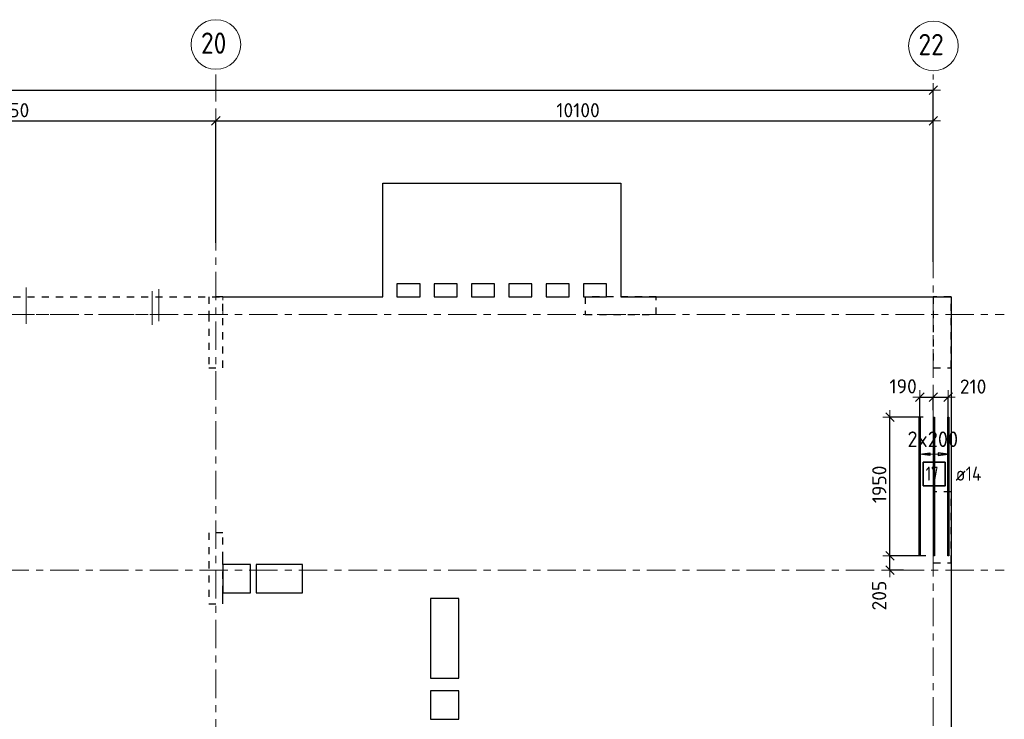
# Model space of a CAD drawing. Header units: metres. Extents: x -38 to 97, y -15 to 21.
# Tile 9 of 222: x 49 to 63, y 11 to 21. Entities that reach past the tile are written whole.
import ezdxf

# ---------------------------------------------------------------- set-up
doc = ezdxf.new("R2010")
doc.units = ezdxf.units.M
doc.header["$PDMODE"] = 65
for name, pattern in [('______11', [0.5, 0.4, -0.05, 0, -0.05]), ('______2', [0.0405, 0.03, -0.0105]), ('______3', [0.5, 0.4, -0.1]), ('______5', [1.1, 0.8, -0.1, 0.1, -0.1])]:
    doc.linetypes.add(name, pattern=pattern)
for name, color, linetype, lineweight in [('XR$2$Осевая линия (1)', 7, '______5', 13), ('XR$2$Размерная линия (1)', 7, 'Continuous', 13), ('XR$6$Балка (1)', 7, '______3', 13), ('XR$6$Перекрытие (1)', 7, 'Continuous', 35), ('XR$6$Размерная линия (1)', 7, 'Continuous', 13)]:
    doc.layers.add(name, color=color, linetype=linetype, lineweight=lineweight)
doc.layers.add('XR$6$Арм.стержн.Доп. Арм ниж.зоны У', color=7, linetype='Continuous', lineweight=35, true_color=0x1cff1c)
doc.layers.add('XR$7$Стена_ бетон несущ.', color=7, linetype='Continuous', lineweight=70, true_color=0xb4b496)
doc.styles.add('ISOCPEUR', font='txt')
doc.dimstyles.new('DIMSTYLE_3', dxfattribs={"dimtxt": 0.2, "dimasz": 0.2, "dimexe": 0, "dimexo": 0, "dimgap": 0.1, "dimtad": 2, "dimdec": 0, "dimlfac": 1000, "dimrnd": 5, "dimzin": 12, "dimdsep": 46, "dimtxsty": 'ISOCPEUR', "dimblk1": 'ALL_ML_STRICH', "dimblk2": 'ALL_ML_STRICH', "dimsah": 1, "dimcen": 0, "dimclrd": 7, "dimclre": 256, "dimclrt": 7, "dimadec": 0, "dimazin": 0, "dimtfac": 1, "dimtdec": 0, "dimtix": 1, "dimtmove": 2, "dimatfit": 3, "dimfxl": 0, "dimtzin": 0, "dimlwd": 0, "dimlwe": -3, "dimarcsym": 0})
doc.dimstyles.new('DIMSTYLE_37', dxfattribs={"dimtxt": 0.2, "dimasz": 0.2, "dimexe": 0, "dimexo": 0, "dimgap": 0.1, "dimtad": 2, "dimdec": 0, "dimlfac": 1000, "dimrnd": 5, "dimzin": 12, "dimdsep": 46, "dimtxsty": 'ISOCPEUR', "dimblk1": 'ALL_ML_STRICH', "dimblk2": 'ALL_ML_STRICH', "dimsah": 1, "dimcen": 0, "dimclrd": 7, "dimclre": 256, "dimclrt": 7, "dimadec": 0, "dimazin": 0, "dimtfac": 1, "dimtdec": 0, "dimtix": 1, "dimtmove": 2, "dimatfit": 3, "dimfxl": 0, "dimtvp": 1.2, "dimtzin": 0, "dimlwd": 0, "dimlwe": -3, "dimarcsym": 0})

# ---------------------------------------------------------------- blocks, each defined once
blk = doc.blocks.new('ALL_ML_STRICH')
at = {"color": 0, "linetype": 'ByBlock', "lineweight": -2}
for p, q in [((-1, 0), (0.5, 0)), ((-0.3, -0.3), (0.3, 0.3)), ((0, -0.5), (0, 0.5))]:
    blk.add_line(p, q, dxfattribs=at)
blk = doc.blocks.new('*D11')
at = {"layer": 'DEFPOINTS', "color": 7, "linetype": 'Continuous', "lineweight": 13, "transparency": 33554687}
for p in [(0.5, 19.557), (0.5, 19.377), (61.6, 17.12)]:
    blk.add_point(p, dxfattribs=at)
at = {"layer": 'XR$2$Размерная линия (1)', "color": 9, "linetype": 'Continuous', "lineweight": -2, "true_color": 0xc7c7c7, "transparency": 33554687}
for p, q in [((0.5, 19.357), (0.5, 19.557)), ((61.6, 17.14), (61.6, 19.557))]:
    blk.add_line(p, q, dxfattribs=at)
at = {"layer": 'XR$2$Размерная линия (1)', "color": 7, "linetype": 'Continuous', "lineweight": -2, "transparency": 33554687}
blk.add_line((0.5, 19.557), (61.6, 19.557), dxfattribs=at)
at = {"layer": 'XR$2$Размерная линия (1)', "color": 7, "linetype": 'Continuous', "lineweight": 13, "transparency": 33554687, "xscale": 0.2, "yscale": 0.2, "zscale": 0.2, "rotation": 180}
blk.add_blockref('ALL_ML_STRICH', (0.5, 19.557), dxfattribs=at)
at = {"layer": 'XR$2$Размерная линия (1)', "color": 7, "linetype": 'Continuous', "lineweight": 13, "transparency": 33554687, "xscale": 0.2, "yscale": 0.2, "zscale": 0.2}
blk.add_blockref('ALL_ML_STRICH', (61.6, 19.557), dxfattribs=at)
at = {"layer": 'XR$2$Размерная линия (1)', "color": 7, "linetype": 'Continuous', "lineweight": 13, "transparency": 33554687, "insert": (31.1, 19.707), "char_height": 0.2, "width": 1, "attachment_point": 5, "style": 'ISOCPEUR'}
blk.add_mtext('\\A1;{61100}', dxfattribs=at)
blk = doc.blocks.new('*D37')
at = {"layer": 'DEFPOINTS', "color": 7, "linetype": 'Continuous', "lineweight": 13, "transparency": 33554687}
for p in [(45.65, 19.126), (45.65, 19.05), (51.5, 17.39)]:
    blk.add_point(p, dxfattribs=at)
at = {"layer": 'XR$2$Размерная линия (1)', "color": 9, "linetype": 'Continuous', "lineweight": -2, "true_color": 0xc7c7c7, "transparency": 33554687}
for p, q in [((45.65, 19.07), (45.65, 19.126)), ((51.5, 17.41), (51.5, 19.126))]:
    blk.add_line(p, q, dxfattribs=at)
at = {"layer": 'XR$2$Размерная линия (1)', "color": 7, "linetype": 'Continuous', "lineweight": -2, "transparency": 33554687}
blk.add_line((45.65, 19.126), (51.5, 19.126), dxfattribs=at)
at = {"layer": 'XR$2$Размерная линия (1)', "color": 7, "linetype": 'Continuous', "lineweight": 13, "transparency": 33554687, "xscale": 0.2, "yscale": 0.2, "zscale": 0.2, "rotation": 180}
blk.add_blockref('ALL_ML_STRICH', (45.65, 19.126), dxfattribs=at)
at = {"layer": 'XR$2$Размерная линия (1)', "color": 7, "linetype": 'Continuous', "lineweight": 13, "transparency": 33554687, "xscale": 0.2, "yscale": 0.2, "zscale": 0.2}
blk.add_blockref('ALL_ML_STRICH', (51.5, 19.126), dxfattribs=at)
at = {"layer": 'XR$2$Размерная линия (1)', "color": 7, "linetype": 'Continuous', "lineweight": 13, "transparency": 33554687, "insert": (48.585, 19.276), "char_height": 0.2, "width": 0.8, "attachment_point": 5, "style": 'ISOCPEUR'}
blk.add_mtext('\\A1;{5850}', dxfattribs=at)
blk = doc.blocks.new('*D38')
at = {"layer": 'DEFPOINTS', "color": 7, "linetype": 'Continuous', "lineweight": 13, "transparency": 33554687}
for p in [(51.5, 19.126), (61.6, 17.491), (51.5, 17.39)]:
    blk.add_point(p, dxfattribs=at)
at = {"layer": 'XR$2$Размерная линия (1)', "color": 9, "linetype": 'Continuous', "lineweight": -2, "true_color": 0xc7c7c7, "transparency": 33554687}
for p, q in [((51.5, 17.41), (51.5, 19.126)), ((61.6, 17.511), (61.6, 19.126))]:
    blk.add_line(p, q, dxfattribs=at)
at = {"layer": 'XR$2$Размерная линия (1)', "color": 7, "linetype": 'Continuous', "lineweight": -2, "transparency": 33554687}
blk.add_line((51.5, 19.126), (61.6, 19.126), dxfattribs=at)
at = {"layer": 'XR$2$Размерная линия (1)', "color": 7, "linetype": 'Continuous', "lineweight": 13, "transparency": 33554687, "xscale": 0.2, "yscale": 0.2, "zscale": 0.2, "rotation": 180}
blk.add_blockref('ALL_ML_STRICH', (51.5, 19.126), dxfattribs=at)
at = {"layer": 'XR$2$Размерная линия (1)', "color": 7, "linetype": 'Continuous', "lineweight": 13, "transparency": 33554687, "xscale": 0.2, "yscale": 0.2, "zscale": 0.2}
blk.add_blockref('ALL_ML_STRICH', (61.6, 19.126), dxfattribs=at)
at = {"layer": 'XR$2$Размерная линия (1)', "color": 7, "linetype": 'Continuous', "lineweight": 13, "transparency": 33554687, "insert": (56.6, 19.276), "char_height": 0.2, "width": 1, "attachment_point": 5, "style": 'ISOCPEUR'}
blk.add_mtext('\\A1;{10100}', dxfattribs=at)
blk = doc.blocks.new('*D921')
at = {"layer": 'DEFPOINTS', "color": 7, "linetype": 'Continuous', "lineweight": 13, "transparency": 33554687}
for p in [(61.41, 15.236), (61.6, 15.035), (61.41, 14.932)]:
    blk.add_point(p, dxfattribs=at)
at = {"layer": 'XR$6$Размерная линия (1)', "color": 9, "linetype": 'Continuous', "lineweight": -2, "true_color": 0xc7c7c7, "transparency": 33554687}
for p, q in [((61.41, 14.952), (61.41, 15.236)), ((61.6, 15.055), (61.6, 15.236))]:
    blk.add_line(p, q, dxfattribs=at)
at = {"layer": 'XR$6$Размерная линия (1)', "color": 7, "linetype": 'Continuous', "lineweight": -2, "transparency": 33554687}
blk.add_line((61.41, 15.236), (61.6, 15.236), dxfattribs=at)
at = {"layer": 'XR$6$Размерная линия (1)', "color": 7, "linetype": 'Continuous', "lineweight": 13, "transparency": 33554687, "xscale": 0.2, "yscale": 0.2, "zscale": 0.2, "rotation": 180}
blk.add_blockref('ALL_ML_STRICH', (61.41, 15.236), dxfattribs=at)
at = {"layer": 'XR$6$Размерная линия (1)', "color": 7, "linetype": 'Continuous', "lineweight": 13, "transparency": 33554687, "xscale": 0.2, "yscale": 0.2, "zscale": 0.2}
blk.add_blockref('ALL_ML_STRICH', (61.6, 15.236), dxfattribs=at)
at = {"layer": 'XR$6$Размерная линия (1)', "color": 7, "linetype": 'Continuous', "lineweight": 13, "transparency": 33554687, "insert": (61.176, 15.388), "char_height": 0.2, "width": 0.6, "attachment_point": 5, "style": 'ISOCPEUR'}
blk.add_mtext('\\A1;{190}', dxfattribs=at)
blk = doc.blocks.new('*D922')
at = {"layer": 'DEFPOINTS', "color": 7, "linetype": 'Continuous', "lineweight": 13, "transparency": 33554687}
for p in [(61.6, 15.236), (61.6, 15.035), (61.81, 14.932)]:
    blk.add_point(p, dxfattribs=at)
at = {"layer": 'XR$6$Размерная линия (1)', "color": 9, "linetype": 'Continuous', "lineweight": -2, "true_color": 0xc7c7c7, "transparency": 33554687}
for p, q in [((61.6, 15.055), (61.6, 15.236)), ((61.81, 14.952), (61.81, 15.236))]:
    blk.add_line(p, q, dxfattribs=at)
at = {"layer": 'XR$6$Размерная линия (1)', "color": 7, "linetype": 'Continuous', "lineweight": -2, "transparency": 33554687}
blk.add_line((61.6, 15.236), (61.81, 15.236), dxfattribs=at)
at = {"layer": 'XR$6$Размерная линия (1)', "color": 7, "linetype": 'Continuous', "lineweight": 13, "transparency": 33554687, "xscale": 0.2, "yscale": 0.2, "zscale": 0.2, "rotation": 180}
blk.add_blockref('ALL_ML_STRICH', (61.6, 15.236), dxfattribs=at)
at = {"layer": 'XR$6$Размерная линия (1)', "color": 7, "linetype": 'Continuous', "lineweight": 13, "transparency": 33554687, "xscale": 0.2, "yscale": 0.2, "zscale": 0.2}
blk.add_blockref('ALL_ML_STRICH', (61.81, 15.236), dxfattribs=at)
at = {"layer": 'XR$6$Размерная линия (1)', "color": 7, "linetype": 'Continuous', "lineweight": 13, "transparency": 33554687, "insert": (62.161, 15.385), "char_height": 0.2, "width": 0.6, "attachment_point": 5, "style": 'ISOCPEUR'}
blk.add_mtext('\\A1;{210}', dxfattribs=at)
blk = doc.blocks.new('*D923')
at = {"layer": 'DEFPOINTS', "color": 7, "linetype": 'Continuous', "lineweight": 13, "transparency": 33554687}
for p in [(61.517, 13.003), (60.99, 12.8), (61.2, 12.8)]:
    blk.add_point(p, dxfattribs=at)
at = {"layer": 'XR$6$Размерная линия (1)', "color": 9, "linetype": 'Continuous', "lineweight": -2, "true_color": 0xc7c7c7, "transparency": 33554687}
for p, q in [((61.497, 13.003), (60.99, 13.003)), ((61.18, 12.8), (60.99, 12.8))]:
    blk.add_line(p, q, dxfattribs=at)
at = {"layer": 'XR$6$Размерная линия (1)', "color": 7, "linetype": 'Continuous', "lineweight": -2, "transparency": 33554687}
blk.add_line((60.99, 12.8), (60.99, 13.003), dxfattribs=at)
at = {"layer": 'XR$6$Размерная линия (1)', "color": 7, "linetype": 'Continuous', "lineweight": 13, "transparency": 33554687, "xscale": 0.2, "yscale": 0.2, "zscale": 0.2}
for p, rotation in [((60.99, 13.003), 90), ((60.99, 12.8), 270)]:
    blk.add_blockref('ALL_ML_STRICH', p, dxfattribs=dict(at, rotation=rotation))
at = {"layer": 'XR$6$Размерная линия (1)', "color": 7, "linetype": 'Continuous', "lineweight": 13, "transparency": 33554687, "insert": (60.839, 12.442), "char_height": 0.2, "width": 0.6, "attachment_point": 5, "rotation": 90, "style": 'ISOCPEUR'}
blk.add_mtext('\\A1;{205}', dxfattribs=at)
blk = doc.blocks.new('*D924')
at = {"layer": 'DEFPOINTS', "color": 7, "linetype": 'Continuous', "lineweight": 13, "transparency": 33554687}
for p in [(61.476, 14.953), (60.99, 13.003), (61.517, 13.003)]:
    blk.add_point(p, dxfattribs=at)
at = {"layer": 'XR$6$Размерная линия (1)', "color": 9, "linetype": 'Continuous', "lineweight": -2, "true_color": 0xc7c7c7, "transparency": 33554687}
for p, q in [((61.456, 14.953), (60.99, 14.953)), ((61.497, 13.003), (60.99, 13.003))]:
    blk.add_line(p, q, dxfattribs=at)
at = {"layer": 'XR$6$Размерная линия (1)', "color": 7, "linetype": 'Continuous', "lineweight": -2, "transparency": 33554687}
blk.add_line((60.99, 13.003), (60.99, 14.953), dxfattribs=at)
at = {"layer": 'XR$6$Размерная линия (1)', "color": 7, "linetype": 'Continuous', "lineweight": 13, "transparency": 33554687, "xscale": 0.2, "yscale": 0.2, "zscale": 0.2}
for p, rotation in [((60.99, 14.953), 90), ((60.99, 13.003), 270)]:
    blk.add_blockref('ALL_ML_STRICH', p, dxfattribs=dict(at, rotation=rotation))
at = {"layer": 'XR$6$Размерная линия (1)', "color": 7, "linetype": 'Continuous', "lineweight": 13, "transparency": 33554687, "insert": (60.84, 14.008), "char_height": 0.2, "width": 0.8, "attachment_point": 5, "rotation": 90, "style": 'ISOCPEUR'}
blk.add_mtext('\\A1;{1950}', dxfattribs=at)

msp = doc.modelspace()

# ---------------------------------------------------------------- linework, layer by layer
at = {"color": 52, "linetype": 'Continuous', "lineweight": 13, "transparency": 33554687}
for p, q in [((48.8293, 16.778), (48.8293, 16.268)), ((48.8293, 16.778), (48.8293, 16.268)), ((48.8293, 16.6709), (48.8293, 16.268)), ((50.6053, 16.7262), (50.6053, 16.2562)), ((50.6969, 16.7563), (50.6969, 16.3063)), ((50.6969, 16.7563), (50.6969, 16.3063))]:
    msp.add_line(p, q, dxfattribs=at)
at = {"layer": 'XR$2$Осевая линия (1)', "color": 253, "linetype": '______11', "lineweight": 13, "true_color": 0xa0a0a0, "transparency": 33554687}
for p, q in [((51.5, 6.8), (51.5, 19.78)), ((61.6, -3.39), (61.6, 19.78)), ((-2.63, 16.4), (62.6, 16.4)), ((-2.63, 12.8), (62.6, 12.8))]:
    msp.add_line(p, q, dxfattribs=at)
at = {"layer": 'XR$2$Осевая линия (1)', "color": 7, "linetype": 'Continuous', "lineweight": 13, "transparency": 33554687}
for centre in [(51.5018, 20.2012), (61.6018, 20.1812)]:
    msp.add_circle(centre, 0.3493, dxfattribs=at)
at = {"layer": 'XR$6$Арм.стержн.Доп. Арм ниж.зоны У', "color": 253, "linetype": 'Continuous', "lineweight": -3, "true_color": 0xa0a0a0, "transparency": 33554687}
for p, q in [((61.4104, 14.4333), (61.4104, 14.5333)), ((61.4104, 14.4333), (61.4104, 14.3333)), ((61.8104, 14.4333), (61.8104, 14.5333)), ((61.8104, 14.4333), (61.8104, 14.3333))]:
    msp.add_line(p, q, dxfattribs=at)
at = {"layer": 'XR$6$Арм.стержн.Доп. Арм ниж.зоны У', "color": 7, "linetype": 'Continuous', "lineweight": 25, "transparency": 33554687}
for p, q in [((61.4104, 14.4333), (61.5504, 14.4533)), ((61.5504, 14.4133), (61.4104, 14.4333)), ((61.5504, 14.4533), (61.5504, 14.4133)), ((61.8104, 14.4333), (61.6704, 14.4533)), ((61.6704, 14.4533), (61.6704, 14.4133)), ((61.6704, 14.4133), (61.8104, 14.4333))]:
    msp.add_line(p, q, dxfattribs=at)
at = {"layer": 'XR$6$Арм.стержн.Доп. Арм ниж.зоны У', "color": 7, "linetype": 'Continuous', "lineweight": 13, "transparency": 33554687}
for p, q in [((61.4104, 14.4333), (61.4104, 14.4333)), ((61.4104, 14.4333), (61.8104, 14.4333)), ((61.8104, 14.4333), (61.8104, 14.4333))]:
    msp.add_line(p, q, dxfattribs=at)
at = {"layer": 'XR$6$Арм.стержн.Доп. Арм ниж.зоны У', "color": 7, "linetype": 'Continuous', "lineweight": 25, "transparency": 33554687}
for points in [[(61.4034, 13.0032), (61.4034, 14.9532), (61.4174, 14.9532), (61.4174, 13.0032), (61.4034, 13.0032)], [(61.6034, 13.0032), (61.6034, 14.9532), (61.6174, 14.9532), (61.6174, 13.0032), (61.6034, 13.0032)], [(61.8034, 13.0032), (61.8034, 14.9532), (61.8174, 14.9532), (61.8174, 13.0032), (61.8034, 13.0032)]]:
    msp.add_lwpolyline(points, dxfattribs=at)
at = {"layer": 'XR$6$Арм.стержн.Доп. Арм ниж.зоны У', "color": 7, "linetype": 'Continuous', "lineweight": 35, "transparency": 33554687}
msp.add_lwpolyline([(61.4601, 13.9861), (61.7667, 13.9861), (61.7667, 14.3194), (61.4601, 14.3194), (61.4601, 13.9861)], dxfattribs=at)
at = {"layer": 'XR$6$Балка (1)', "color": 7, "linetype": '______2', "lineweight": 25, "transparency": 33554687}
msp.add_line((45.65, 16.6502), (51.6, 16.6502), dxfattribs=at)
at = {"layer": 'XR$6$Балка (1)', "color": 7, "linetype": '______2', "lineweight": 18, "transparency": 33554687}
for p, q in [((51.6, 16.4002), (51.6, 16.6502)), ((45.65, 16.4002), (51.6, 16.4002))]:
    msp.add_line(p, q, dxfattribs=at)
at = {"layer": 'XR$6$Перекрытие (1)', "color": 7, "linetype": 'Continuous', "lineweight": 25, "transparency": 33554687}
for p, q in [((53.8502, 16.8302), (53.8502, 18.2502)), ((53.8502, 18.2502), (57.2002, 18.2502)), ((57.2002, 18.2502), (57.2002, 16.8302)), ((53.8502, 16.6502), (53.8502, 16.8302)), ((54.0502, 16.8302), (54.0502, 16.6502)), ((54.3752, 16.8302), (54.0502, 16.8302)), ((54.3752, 16.6502), (54.3752, 16.8302)), ((54.5752, 16.8302), (54.5752, 16.6502)), ((54.9002, 16.8302), (54.5752, 16.8302)), ((54.9002, 16.6502), (54.9002, 16.8302)), ((55.4252, 16.8302), (55.1002, 16.8302)), ((55.1002, 16.8302), (55.1002, 16.6502)), ((55.4252, 16.6502), (55.4252, 16.8302)), ((55.6252, 16.8302), (55.6252, 16.6502)), ((55.9502, 16.8302), (55.6252, 16.8302)), ((55.9502, 16.6502), (55.9502, 16.8302)), ((56.4752, 16.8302), (56.1502, 16.8302)), ((56.1502, 16.8302), (56.1502, 16.6502)), ((56.4752, 16.6502), (56.4752, 16.8302)), ((57.0002, 16.8302), (56.6752, 16.8302)), ((56.6752, 16.8302), (56.6752, 16.6502)), ((57.0002, 16.6502), (57.0002, 16.8302)), ((57.2002, 16.8302), (57.2002, 16.6502)), ((51.6, 16.6502), (53.8502, 16.6502)), ((54.0502, 16.6502), (54.3752, 16.6502)), ((54.5752, 16.6502), (54.9002, 16.6502)), ((55.1002, 16.6502), (55.4252, 16.6502)), ((55.6252, 16.6502), (55.9502, 16.6502)), ((56.1502, 16.6502), (56.4752, 16.6502)), ((56.6752, 16.6502), (57.0002, 16.6502)), ((57.2002, 16.6502), (61.85, 16.6502)), ((61.85, 16.6502), (61.85, -0.2498)), ((51.99, 12.8802), (51.6, 12.8801)), ((51.6, 12.8801), (51.6, 12.4801)), ((51.99, 12.4802), (51.99, 12.8802)), ((52.07, 12.8802), (52.07, 12.4802)), ((52.72, 12.8802), (52.07, 12.8802)), ((52.72, 12.4802), (52.72, 12.8802)), ((51.6, 12.4801), (51.99, 12.4802)), ((52.07, 12.4802), (52.72, 12.4802)), ((54.5206, 12.4003), (54.5206, 11.2803)), ((54.9206, 12.4003), (54.5206, 12.4003)), ((54.9206, 11.2803), (54.9206, 12.4003)), ((54.5206, 11.2803), (54.9206, 11.2803)), ((54.5206, 11.1002), (54.5206, 10.7002)), ((54.9206, 11.1002), (54.5206, 11.1002)), ((54.9206, 10.7002), (54.9206, 11.1002)), ((54.5206, 10.7002), (54.9206, 10.7002))]:
    msp.add_line(p, q, dxfattribs=at)
at = {"layer": 'XR$7$Стена_ бетон несущ.', "color": 253, "linetype": '______2', "lineweight": -3, "true_color": 0xa0a0a0, "transparency": 33554687}
for p, q in [((51.4, 16.65), (51.4, 16.4)), ((51.6, 16.65), (51.4, 16.65)), ((51.6, 15.65), (51.6, 16.65)), ((51.4, 16.4), (51.4, 15.65)), ((51.4, 15.65), (51.6, 15.65)), ((61.6, 13.9049), (61.6, 12.9049)), ((61.85, 13.9049), (61.6, 13.9049)), ((61.85, 12.9049), (61.85, 13.9049)), ((51.4, 13.325), (51.4, 12.325)), ((51.6, 13.325), (51.4, 13.325)), ((51.6, 12.9596), (51.6, 13.325)), ((51.6, 12.8796), (51.6, 12.9596)), ((61.6, 12.9049), (61.85, 12.9049)), ((51.6, 12.48), (51.6, 12.8796)), ((51.6, 12.4), (51.6, 12.48)), ((51.6, 12.325), (51.6, 12.4)), ((51.4, 12.325), (51.6, 12.325))]:
    msp.add_line(p, q, dxfattribs=at)
for points in [[(57.7, 16.65), (56.7, 16.65), (56.7, 16.4), (57.7, 16.4), (57.7, 16.65)], [(61.85, 16.65), (61.6, 16.65), (61.6, 15.65), (61.85, 15.65), (61.85, 16.65)]]:
    msp.add_lwpolyline(points, close=True, dxfattribs=at)

# ---------------------------------------------------------------- texts
at = {"layer": 'XR$2$Осевая линия (1)', "color": 7, "linetype": 'Continuous', "lineweight": 13, "transparency": 33554687, "char_height": 0.3, "width": 0.550812, "attachment_point": 7, "style": 'ISOCPEUR'}
for s, insert in [('\\W0.87;20', (51.2918, 20.0707)), ('\\W0.87;22', (61.3918, 20.0507))]:
    msp.add_mtext(s, dxfattribs=dict(at, insert=insert))
at = {"layer": 'XR$6$Арм.стержн.Доп. Арм ниж.зоны У', "color": 7, "linetype": 'Continuous', "lineweight": 13, "transparency": 33554687, "insert": (61.2364, 14.5333), "char_height": 0.22, "width": 0.873359, "attachment_point": 7, "style": 'ISOCPEUR'}
msp.add_mtext('\\W0.95;2x200', dxfattribs=at)
at = {"layer": 'XR$6$Арм.стержн.Доп. Арм ниж.зоны У', "color": 7, "linetype": 'Continuous', "lineweight": 25, "transparency": 33554687, "char_height": 0.2, "attachment_point": 7, "style": 'ISOCPEUR'}
for s, insert, width in [('\\W0.75;17', (61.4934, 14.0594), 0.314854), ('\\W0.89; ø14 ', (61.8001, 14.0594), 0.769432)]:
    msp.add_mtext(s, dxfattribs=dict(at, insert=insert, width=width))

# ---------------------------------------------------------------- dimensions: what is measured, and where the dimension line sits
at = {"layer": 'XR$2$Размерная линия (1)', "color": 7, "linetype": 'Continuous', "lineweight": 13, "transparency": 33554687}
for base, p1, p2, picture, middle in [((61.6, 19.5574), (0.5, 19.3568), (61.6, 17.1397), '*D11', (31.1, 19.7074)), ((51.5, 19.1261), (45.65, 19.0702), (51.5, 17.4096), '*D37', (48.585, 19.2761)), ((61.6, 19.1261), (51.5, 17.4096), (61.6, 17.5112), '*D38', (56.6, 19.2761))]:
    dim = msp.add_linear_dim(base=base, p1=p1, p2=p2, dimstyle='DIMSTYLE_3', override={"dimpost": '<>', "dimclrd": 7, "dimclre": 9, "dimclrt": 7, "dimlwd": 0, "dimlwe": 65533}, dxfattribs=at)
    dim.commit()
    dim.dimension.update_dxf_attribs({"geometry": picture, "text_midpoint": middle, "dimtype": 160})
at = {"layer": 'XR$6$Размерная линия (1)', "color": 7, "linetype": 'Continuous', "lineweight": 13, "transparency": 33554687}
for base, p1, p2, picture, middle in [((61.6, 15.2365), (61.4104, 14.9518), (61.6, 15.0554), '*D921', (61.176, 15.3879)), ((61.8104, 15.2365), (61.6, 15.0554), (61.8104, 14.9518), '*D922', (62.1608, 15.3849))]:
    dim = msp.add_linear_dim(base=base, p1=p1, p2=p2, dimstyle='DIMSTYLE_37', override={"dimpost": '<>', "dimclrd": 7, "dimclre": 9, "dimclrt": 7, "dimlwd": 0, "dimlwe": 65533}, dxfattribs=at)
    dim.commit()
    dim.dimension.update_dxf_attribs({"geometry": picture, "text_midpoint": middle, "dimtype": 160})
for base, p1, p2, dimstyle, picture, middle in [((60.9895, 14.9532), (61.4967, 13.0032), (61.4561, 14.9532), 'DIMSTYLE_3', '*D924', (60.8395, 14.0082)), ((60.9895, 13.0032), (61.1804, 12.8), (61.4967, 13.0032), 'DIMSTYLE_37', '*D923', (60.8393, 12.4422))]:
    dim = msp.add_linear_dim(base=base, p1=p1, p2=p2, angle=90, dimstyle=dimstyle, override={"dimpost": '<>', "dimclrd": 7, "dimclre": 9, "dimclrt": 7, "dimlwd": 0, "dimlwe": 65533}, dxfattribs=at)
    dim.commit()
    dim.dimension.update_dxf_attribs({"geometry": picture, "text_midpoint": middle, "dimtype": 160})

doc.saveas('drawing.dxf')
